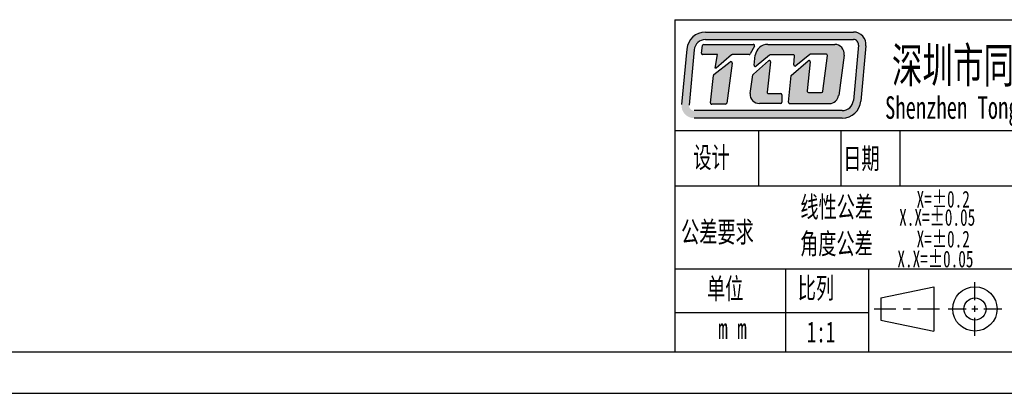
# Model space of a CAD drawing. Header units: millimetres. Extents: x 6744 to 9980, y -1449 to -191.
# Tile 2 of 10: x 7277 to 7892, y -1449 to -1216. Entities that reach past the tile are written whole.
import ezdxf

# ---------------------------------------------------------------- set-up
doc = ezdxf.new("R2010")
doc.units = ezdxf.units.MM
doc.header["$LTSCALE"] = 4
doc.layers.add('外框', color=7, linetype='Continuous', lineweight=30)
doc.styles.add('SLDTEXTSTYLE2', font='txt')

# ---------------------------------------------------------------- blocks, each defined once
blk = doc.blocks.new('Y')
at = {"lineweight": 30}
for p, q in [((-4136.76, 2009.27), (-3862.74, 2009.27)), ((-4154.44, 2003.97), (-3857.44, 2003.97)), ((-4154.44, 2003.97), (-3857.44, 2003.97))]:
    blk.add_line(p, q, dxfattribs=at)
blk = doc.blocks.new('W')
blk.add_blockref('Y', (0, 0))

msp = doc.modelspace()

# ---------------------------------------------------------------- hatches: boundary and pattern name
at = {"layer": '外框'}
h = msp.add_hatch(color=256, dxfattribs=at)
h.dxf.hatch_style = 1
h.paths.add_polyline_path([(7798.066, -1223.337), (7705.547, -1223.337, 0.3871904), (7693.861, -1233.982), (7690.63, -1268.572, 0.4417631), (7698.421, -1277.124), (7790.992, -1277.124, 0.3876272), (7802.68, -1266.462), (7805.857, -1231.877, 0.4413093)])
h.paths.add_polyline_path([(7798.066, -1228.032, -0.4413093), (7801.182, -1231.448), (7798.005, -1266.032, -0.3876272), (7790.992, -1272.43), (7698.421, -1272.43, -0.4417631), (7695.305, -1269.009), (7698.536, -1234.419, -0.3871904), (7705.547, -1228.032)], flags=16)
h.paths.add_polyline_path([(7735.462, -1231.045, -0.5692565), (7736.152, -1232.2), (7733.531, -1237.036, -0.2751589), (7732.843, -1237.445), (7722.293, -1237.445, 0.1785487), (7721.785, -1237.633), (7712.213, -1245.806), (7711.539, -1245.806), (7713.069, -1237.434), (7703.775, -1237.434, -0.4551699), (7703, -1236.544), (7703.658, -1231.797, -0.3736999), (7704.431, -1231.122)], flags=0)
h.paths.add_polyline_path([(7720.976, -1241.961, -0.6728841), (7722.233, -1242.682), (7718.845, -1267.777, -0.3754282), (7718.069, -1268.455), (7709.509, -1268.455, -0.4451596), (7708.731, -1267.591), (7710.529, -1250.441, -0.2032664), (7710.825, -1249.907)], flags=0)
h.paths.add_polyline_path([(7744.461, -1231.042), (7786.344, -1231.042, -0.4535474), (7792.161, -1237.685), (7788.804, -1262.89, -0.3759441), (7782.987, -1267.984), (7758.151, -1267.984, -0.443757), (7757.373, -1267.123), (7759.047, -1250.405), (7769.795, -1241.277, -0.6781546), (7771.079, -1241.958), (7769.091, -1260.168, 0.4464345), (7769.869, -1261.035), (7778.178, -1261.035, 0.3783283), (7778.955, -1260.349), (7781.744, -1237.978, 0.4510331), (7780.968, -1237.099), (7771.19, -1237.099, 0.1736567), (7770.693, -1237.276), (7762.008, -1244.412, -0.6630003), (7760.732, -1243.742), (7761.181, -1238.36, 0.4388203), (7760.401, -1237.512), (7746.169, -1237.512, 0.1753949), (7745.668, -1237.694), (7737.198, -1244.749, -0.6807563), (7735.921, -1244.05), (7736.698, -1237.887, -0.3779258)], flags=0)
h.paths.add_polyline_path([(7735.474, -1249.636), (7744.932, -1241.323, -0.6841835), (7746.227, -1241.995), (7744.172, -1260.899, 0.4462884), (7744.95, -1261.765), (7752.542, -1261.765, -0.4142136), (7753.325, -1262.548), (7753.325, -1267.201, -0.4142136), (7752.542, -1267.984), (7739.266, -1267.984, -0.4294817), (7733.406, -1261.811), (7735.218, -1250.104, -0.1758286)], flags=0)
h.paths.add_polyline_path([(7736.152, -1232.2, 0.5692565), (7735.462, -1231.045), (7704.431, -1231.122, 0.3736999), (7703.658, -1231.797), (7703, -1236.544, 0.4551699), (7703.775, -1237.434), (7713.069, -1237.434), (7711.539, -1245.806), (7712.213, -1245.806), (7721.785, -1237.633, -0.1785487), (7722.293, -1237.445), (7732.843, -1237.445, 0.2751589), (7733.531, -1237.036)], flags=0)
h.paths.add_polyline_path([(7722.233, -1242.682, 0.6728841), (7720.976, -1241.961), (7710.825, -1249.907, 0.2032664), (7710.529, -1250.441), (7708.731, -1267.591, 0.4451596), (7709.509, -1268.455), (7718.069, -1268.455, 0.3754282), (7718.845, -1267.777)], flags=0)
h.paths.add_polyline_path([(7746.227, -1241.995, 0.6841835), (7744.932, -1241.323), (7735.474, -1249.636, 0.1758286), (7735.218, -1250.104), (7733.406, -1261.811, 0.4294817), (7739.266, -1267.984), (7752.542, -1267.984, 0.4142136), (7753.325, -1267.201), (7753.325, -1262.548, 0.4142136), (7752.542, -1261.765), (7744.95, -1261.765, -0.4462884), (7744.172, -1260.899)], flags=0)
h.paths.add_polyline_path([(7786.344, -1231.042), (7744.461, -1231.042, 0.3779258), (7736.698, -1237.887), (7735.921, -1244.05, 0.6807563), (7737.198, -1244.749), (7745.668, -1237.694, -0.1753949), (7746.169, -1237.512), (7760.401, -1237.512, -0.4388203), (7761.181, -1238.36), (7760.732, -1243.742, 0.6630003), (7762.008, -1244.412), (7770.693, -1237.276, -0.1736567), (7771.19, -1237.099), (7780.968, -1237.099, -0.4510331), (7781.744, -1237.978), (7778.955, -1260.349, -0.3783283), (7778.178, -1261.035), (7769.869, -1261.035, -0.4464345), (7769.091, -1260.168), (7771.079, -1241.958, 0.6781546), (7769.795, -1241.277), (7759.047, -1250.405), (7757.373, -1267.123, 0.443757), (7758.151, -1267.984), (7782.987, -1267.984, 0.3759441), (7788.804, -1262.89), (7792.161, -1237.685, 0.4535474)], flags=0)
h = msp.add_hatch(color=256, dxfattribs=at)
h.dxf.hatch_style = 1
h.paths.add_polyline_path([(7736.152, -1232.2, 0.5692565), (7735.462, -1231.045), (7704.431, -1231.122, 0.3736999), (7703.658, -1231.797), (7703, -1236.544, 0.4551699), (7703.775, -1237.434), (7713.069, -1237.434), (7711.539, -1245.806), (7712.213, -1245.806), (7721.785, -1237.633, -0.1785487), (7722.293, -1237.445), (7732.843, -1237.445, 0.2751589), (7733.531, -1237.036)])
h.paths.add_polyline_path([(7722.233, -1242.682, 0.6728841), (7720.976, -1241.961), (7710.825, -1249.907, 0.2032664), (7710.529, -1250.441), (7708.731, -1267.591, 0.4451596), (7709.509, -1268.455), (7718.069, -1268.455, 0.3754282), (7718.845, -1267.777)])
h.paths.add_polyline_path([(7746.227, -1241.995, 0.6841835), (7744.932, -1241.323), (7735.474, -1249.636, 0.1758286), (7735.218, -1250.104), (7733.406, -1261.811, 0.4294817), (7739.266, -1267.984), (7752.542, -1267.984, 0.4142136), (7753.325, -1267.201), (7753.325, -1262.548, 0.4142136), (7752.542, -1261.765), (7744.95, -1261.765, -0.4462884), (7744.172, -1260.899)])
h.paths.add_polyline_path([(7786.344, -1231.042), (7744.461, -1231.042, 0.3779258), (7736.698, -1237.887), (7735.921, -1244.05, 0.6807563), (7737.198, -1244.749), (7745.668, -1237.694, -0.1753949), (7746.169, -1237.512), (7760.401, -1237.512, -0.4388203), (7761.181, -1238.36), (7760.732, -1243.742, 0.6630003), (7762.008, -1244.412), (7770.693, -1237.276, -0.1736567), (7771.19, -1237.099), (7780.968, -1237.099, -0.4510331), (7781.744, -1237.978), (7778.955, -1260.349, -0.3783283), (7778.178, -1261.035), (7769.869, -1261.035, -0.4464345), (7769.091, -1260.168), (7771.079, -1241.958, 0.6781546), (7769.795, -1241.277), (7759.047, -1250.405), (7757.373, -1267.123, 0.443757), (7758.151, -1267.984), (7782.987, -1267.984, 0.3759441), (7788.804, -1262.89), (7792.161, -1237.685, 0.4535474)])

# ---------------------------------------------------------------- linework, layer by layer
at = {"layer": '外框', "lineweight": 30}
for p, q in [((7686.492, -1215.626), (8170.624, -1215.626)), ((7686.492, -1215.626), (7686.492, -1423.111)), ((7738.628, -1284.788), (7738.628, -1319.368)), ((7790.235, -1284.788), (7790.235, -1319.368)), ((7827.123, -1284.788), (7827.123, -1319.368)), ((7686.492, -1319.368), (8170.624, -1319.368)), ((7686.492, -1371.24), (8170.624, -1371.24)), ((7755.654, -1371.24), (7755.654, -1423.111)), ((7807.525, -1371.24), (7807.525, -1423.111)), ((7815.17, -1389.441), (7848.313, -1382.525)), ((7848.313, -1382.525), (7848.313, -1410.19)), ((7873.985, -1390.792), (7873.985, -1379.66)), ((7815.17, -1389.441), (7815.17, -1403.274)), ((7810.902, -1396.358), (7824.531, -1396.358)), ((7829.074, -1396.358), (7833.617, -1396.358)), ((7838.16, -1396.358), (7851.788, -1396.358)), ((7857.288, -1396.358), (7868.42, -1396.358)), ((7872.13, -1396.358), (7875.841, -1396.358)), ((7873.985, -1398.213), (7873.985, -1394.502)), ((7879.551, -1396.358), (7890.683, -1396.358)), ((7686.492, -1398.66), (7807.525, -1398.66)), ((7873.985, -1413.055), (7873.985, -1401.923)), ((7815.17, -1403.274), (7848.313, -1410.19))]:
    msp.add_line(p, q, dxfattribs=at)
at = {"layer": '外框'}
for p, q in [((7705.547, -1223.337), (7798.066, -1223.337)), ((7705.547, -1228.032), (7798.066, -1228.032)), ((7693.861, -1233.982), (7690.63, -1268.572)), ((7698.536, -1234.419), (7695.305, -1269.009)), ((7703, -1236.544), (7703.658, -1231.797)), ((7704.431, -1231.122), (7735.462, -1231.045)), ((7736.152, -1232.2), (7733.531, -1237.036)), ((7744.461, -1231.042), (7786.344, -1231.042)), ((7801.182, -1231.448), (7798.005, -1266.032)), ((7805.857, -1231.877), (7802.68, -1266.462)), ((7713.069, -1237.434), (7703.775, -1237.434)), ((7710.825, -1249.907), (7720.976, -1241.961)), ((7711.539, -1245.806), (7713.069, -1237.434)), ((7721.785, -1237.633), (7712.213, -1245.806)), ((7722.233, -1242.682), (7718.845, -1267.777)), ((7732.843, -1237.445), (7722.293, -1237.445)), ((7735.474, -1249.636), (7744.932, -1241.323)), ((7735.921, -1244.05), (7736.698, -1237.887)), ((7745.668, -1237.694), (7737.198, -1244.749)), ((7746.227, -1241.995), (7744.172, -1260.899)), ((7760.401, -1237.512), (7746.169, -1237.512)), ((7759.047, -1250.405), (7769.795, -1241.277)), ((7760.732, -1243.742), (7761.181, -1238.36)), ((7770.693, -1237.276), (7762.008, -1244.412)), ((7771.079, -1241.958), (7769.091, -1260.168)), ((7780.968, -1237.099), (7771.19, -1237.099)), ((7778.955, -1260.349), (7781.744, -1237.978)), ((7792.161, -1237.685), (7788.804, -1262.89)), ((7712.213, -1245.806), (7711.539, -1245.806)), ((7708.731, -1267.591), (7710.529, -1250.441)), ((7733.406, -1261.811), (7735.218, -1250.104)), ((7757.373, -1267.123), (7759.047, -1250.405)), ((7769.869, -1261.035), (7778.178, -1261.035)), ((7744.95, -1261.765), (7752.542, -1261.765)), ((7753.325, -1262.548), (7753.325, -1267.201)), ((7790.992, -1272.43), (7698.421, -1272.43)), ((7718.069, -1268.455), (7709.509, -1268.455)), ((7752.542, -1267.984), (7739.266, -1267.984)), ((7758.151, -1267.984), (7782.987, -1267.984)), ((7790.992, -1277.124), (7698.421, -1277.124)), ((7686.492, -1284.788), (8170.624, -1284.788))]:
    msp.add_line(p, q, dxfattribs=at)
at = {"layer": '外框', "lineweight": 30}
for radius in [13.832, 6.916]:
    msp.add_circle((7873.985, -1396.358), radius, dxfattribs=at)
at = {"layer": '外框'}
for centre, radius, start, end in [((7705.547, -1235.074), 11.737, 90, 174.663707), ((7798.066, -1231.162), 7.824, 354.75075, 90), ((7705.547, -1235.074), 7.042, 90, 174.663707), ((7798.066, -1231.162), 3.13, 354.75075, 90), ((7703.775, -1236.651), 0.782, 172.10561, 270), ((7704.433, -1231.905), 0.782, 90.142769, 172.10561), ((7735.464, -1231.827), 0.782, 331.538865, 90.142769), ((7744.461, -1238.866), 7.824, 90, 172.811488), ((7786.344, -1236.91), 5.868, 352.413822, 90), ((7721.458, -1242.577), 0.782, 352.310208, 128.054135), ((7722.293, -1238.228), 0.782, 90, 130.49363), ((7732.843, -1236.663), 0.782, 270, 331.538865), ((7745.449, -1241.91), 0.782, 353.797396, 131.314562), ((7746.169, -1238.295), 0.782, 90, 129.792787), ((7760.401, -1238.295), 0.782, 355.228637, 90), ((7770.301, -1241.873), 0.782, 353.769474, 130.342823), ((7771.19, -1237.881), 0.782, 90, 129.406195), ((7780.968, -1237.881), 0.782, 352.892194, 90), ((7736.697, -1244.148), 0.782, 172.811488, 309.792787), ((7761.511, -1243.807), 0.782, 175.228637, 309.406195), ((7711.308, -1250.523), 0.782, 128.054135, 174.013213), ((7735.991, -1250.224), 0.782, 131.314562, 171.203768), ((7744.95, -1260.983), 0.782, 173.797396, 270), ((7769.869, -1260.253), 0.782, 173.769474, 270), ((7778.178, -1260.253), 0.782, 270, 352.892194), ((7709.509, -1267.672), 0.782, 174.013213, 270), ((7739.266, -1262.115), 5.868, 177.029448, 270), ((7752.542, -1262.548), 0.782, 0, 90), ((7752.542, -1267.201), 0.782, 270, 0), ((7758.151, -1267.201), 0.782, 174.281632, 270), ((7782.987, -1262.115), 5.868, 270, 352.413822), ((7790.992, -1265.388), 7.042, 270, 354.75075), ((7790.992, -1265.388), 11.737, 270, 354.75075), ((7718.069, -1267.672), 0.782, 270, 352.310208)]:
    msp.add_arc(centre, radius, start, end, dxfattribs=at)

# ---------------------------------------------------------------- block references
at = {"layer": '外框', "lineweight": 25, "xscale": 4.890219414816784, "yscale": 4.890219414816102, "zscale": 4.890219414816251}
msp.add_blockref('W', (27060.265, -11248.895), dxfattribs=at)

# ---------------------------------------------------------------- texts
at = {"layer": '外框', "style": 'SLDTEXTSTYLE2', "width": 0.67}
for s, height, p in [('深圳市同创达自动化设备有限公司', 21.90818, (7822.107, -1255.014)), ('Shenzhen TongChuangDa Automation Equipment Co,Ltd', 14.08383, (7817.813, -1277.563)), ('设计', 13.0406, (7697.961, -1308.141)), ('日期', 13.0406, (7791.693, -1308.851)), ('X=±0.2', 10.4325, (7837.508, -1333)), ('线性公差', 13.0406, (7764.897, -1339.139)), ('X.X=±0.05', 10.4325, (7826.619, -1344.34)), ('公差要求', 13.0406, (7690.318, -1354.75)), ('角度公差', 13.0406, (7764.686, -1362.083)), ('X=±0.2', 10.4325, (7837.508, -1357.911)), ('X.X=±0.05', 10.4325, (7825.508, -1370.361)), ('单位', 13.0406, (7706.508, -1390.177)), ('比列', 13.0406, (7763.265, -1389.781)), (' m m', 13.0406, (7707.565, -1415.138)), ('1:1', 13.0406, (7768.872, -1417.215))]:
    msp.add_text(s, height=height, dxfattribs=at).set_placement(p)

doc.saveas('drawing.dxf')
